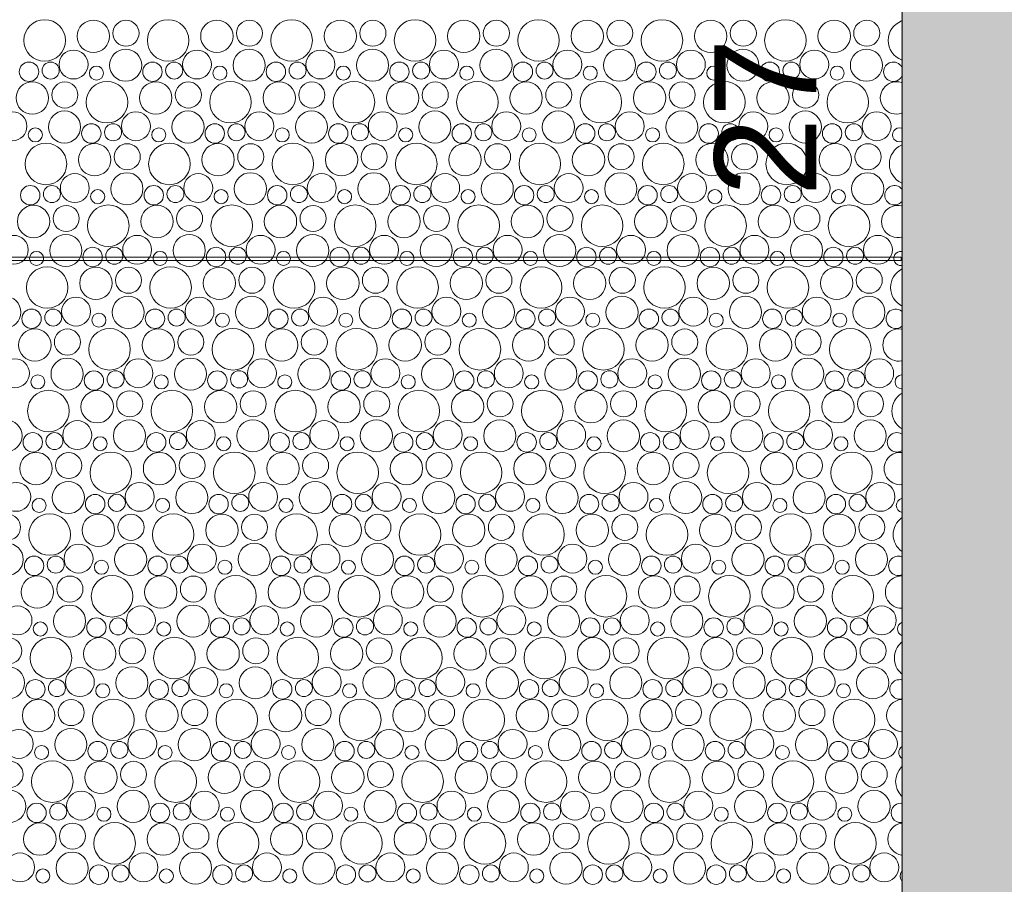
# Model space of a CAD drawing. Header units: metres. Extents: x -167 to 338, y -186 to 508.
# Tile 178 of 256: x 92.57 to 95.47, y 23.17 to 25.72. Entities that reach past the tile are written whole.
import ezdxf
from ezdxf.enums import TextEntityAlignment as Align

# ---------------------------------------------------------------- set-up
doc = ezdxf.new("R2010")
doc.units = ezdxf.units.M
doc.header["$MEASUREMENT"] = 0
doc.linetypes.add('Öffnungslinie Tür Fenster', pattern=[0.23, 0.15, -0.08])
doc.layers.add('60 Gelände 2D Übersicht', color=7, linetype='Continuous')
doc.layers.add('60 Stellplätze', color=7, linetype='Continuous')
doc.styles.add('ERSTELLTER_STIL_2', font='arial.ttf')

# ---------------------------------------------------------------- blocks, each defined once
blk = doc.blocks.new('*X46', base_point=(27236.1321, 33357.279))
at = {"layer": '60 Gelände 2D Übersicht', "color": 9, "linetype": 'Continuous', "lineweight": 18}
for centre, radius in [((92.6447, 25.658), 0.0612), ((92.7883, 25.6704), 0.0477), ((92.8843, 25.6793), 0.0384), ((93.0084, 25.658), 0.0612), ((93.152, 25.6704), 0.0477), ((93.248, 25.6793), 0.0384), ((93.3721, 25.658), 0.0612), ((93.5157, 25.6704), 0.0477), ((93.6117, 25.6793), 0.0384), ((93.7358, 25.658), 0.0612), ((93.8794, 25.6704), 0.0477), ((93.9754, 25.6793), 0.0384), ((94.0995, 25.658), 0.0612), ((94.2431, 25.6704), 0.0477), ((94.3391, 25.6793), 0.0384), ((94.4633, 25.658), 0.0612), ((94.6068, 25.6704), 0.0477), ((94.7029, 25.6793), 0.0384), ((94.827, 25.658), 0.0612), ((94.9705, 25.6704), 0.0477), ((95.0666, 25.6793), 0.0384), ((92.7298, 25.5871), 0.0426), ((92.8833, 25.5849), 0.0473), ((93.0935, 25.5871), 0.0426), ((93.247, 25.5849), 0.0473), ((93.4572, 25.5871), 0.0426), ((93.6107, 25.5849), 0.0473), ((93.8209, 25.5871), 0.0426), ((93.9744, 25.5849), 0.0473), ((94.1847, 25.5871), 0.0426), ((94.3381, 25.5849), 0.0473), ((94.5484, 25.5871), 0.0426), ((94.7018, 25.5849), 0.0473), ((94.9121, 25.5871), 0.0426), ((95.0655, 25.5849), 0.0473), ((92.5986, 25.5658), 0.0286), ((92.6624, 25.5693), 0.0251), ((92.9623, 25.5658), 0.0286), ((93.0262, 25.5693), 0.0251), ((93.326, 25.5658), 0.0286), ((93.3899, 25.5693), 0.0251), ((93.6897, 25.5658), 0.0286), ((93.7536, 25.5693), 0.0251), ((94.0535, 25.5658), 0.0286), ((94.1173, 25.5693), 0.0251), ((94.4172, 25.5658), 0.0286), ((94.481, 25.5693), 0.0251), ((94.7809, 25.5658), 0.0286), ((94.8447, 25.5693), 0.0251), ((92.7972, 25.5617), 0.0207), ((93.1609, 25.5617), 0.0207), ((93.5246, 25.5617), 0.0207), ((93.8883, 25.5617), 0.0207), ((94.252, 25.5617), 0.0207), ((94.6157, 25.5617), 0.0207), ((94.9794, 25.5617), 0.0207), ((92.6083, 25.4885), 0.0477), ((92.7043, 25.4973), 0.0384), ((92.8284, 25.476), 0.0612), ((92.972, 25.4885), 0.0477), ((93.068, 25.4973), 0.0384), ((93.1921, 25.476), 0.0612), ((93.3357, 25.4885), 0.0477), ((93.4317, 25.4973), 0.0384), ((93.5558, 25.476), 0.0612), ((93.6994, 25.4885), 0.0477), ((93.7954, 25.4973), 0.0384), ((93.9195, 25.476), 0.0612), ((94.0631, 25.4885), 0.0477), ((94.1591, 25.4973), 0.0384), ((94.2833, 25.476), 0.0612), ((94.4268, 25.4885), 0.0477), ((94.5229, 25.4973), 0.0384), ((94.647, 25.476), 0.0612), ((94.7905, 25.4885), 0.0477), ((94.8866, 25.4973), 0.0384), ((95.0107, 25.476), 0.0612), ((92.5498, 25.4051), 0.0426), ((92.7033, 25.4029), 0.0473), ((92.9135, 25.4051), 0.0426), ((93.067, 25.4029), 0.0473), ((93.2772, 25.4051), 0.0426), ((93.4307, 25.4029), 0.0473), ((93.6409, 25.4051), 0.0426), ((93.7944, 25.4029), 0.0473), ((94.0047, 25.4051), 0.0426), ((94.1581, 25.4029), 0.0473), ((94.3684, 25.4051), 0.0426), ((94.5218, 25.4029), 0.0473), ((94.7321, 25.4051), 0.0426), ((94.8855, 25.4029), 0.0473), ((95.0958, 25.4051), 0.0426), ((92.7823, 25.3838), 0.0286), ((92.8462, 25.3873), 0.0251), ((93.146, 25.3838), 0.0286), ((93.2099, 25.3873), 0.0251), ((93.5097, 25.3838), 0.0286), ((93.5736, 25.3873), 0.0251), ((93.8735, 25.3838), 0.0286), ((93.9373, 25.3873), 0.0251), ((94.2372, 25.3838), 0.0286), ((94.301, 25.3873), 0.0251), ((94.6009, 25.3838), 0.0286), ((94.6647, 25.3873), 0.0251), ((94.9646, 25.3838), 0.0286), ((95.0284, 25.3873), 0.0251), ((92.6172, 25.3797), 0.0207), ((92.9809, 25.3797), 0.0207), ((93.3446, 25.3797), 0.0207), ((93.7083, 25.3797), 0.0207), ((94.072, 25.3797), 0.0207), ((94.4357, 25.3797), 0.0207), ((94.7994, 25.3797), 0.0207), ((92.6484, 25.294), 0.0612), ((92.792, 25.3065), 0.0477), ((92.888, 25.3153), 0.0384), ((93.0121, 25.294), 0.0612), ((93.1557, 25.3065), 0.0477), ((93.2517, 25.3153), 0.0384), ((93.3758, 25.294), 0.0612), ((93.5194, 25.3065), 0.0477), ((93.6154, 25.3153), 0.0384), ((93.7395, 25.294), 0.0612), ((93.8831, 25.3065), 0.0477), ((93.9791, 25.3153), 0.0384), ((94.1033, 25.294), 0.0612), ((94.2468, 25.3065), 0.0477), ((94.3429, 25.3153), 0.0384), ((94.467, 25.294), 0.0612), ((94.6105, 25.3065), 0.0477), ((94.7066, 25.3153), 0.0384), ((94.8307, 25.294), 0.0612), ((94.9742, 25.3065), 0.0477), ((95.0703, 25.3153), 0.0384), ((92.7335, 25.2231), 0.0426), ((92.887, 25.2209), 0.0473), ((93.0972, 25.2231), 0.0426), ((93.2507, 25.2209), 0.0473), ((93.4609, 25.2231), 0.0426), ((93.6144, 25.2209), 0.0473), ((93.8247, 25.2231), 0.0426), ((93.9781, 25.2209), 0.0473), ((94.1884, 25.2231), 0.0426), ((94.3418, 25.2209), 0.0473), ((94.5521, 25.2231), 0.0426), ((94.7055, 25.2209), 0.0473), ((94.9158, 25.2231), 0.0426), ((95.0693, 25.2209), 0.0473), ((92.6023, 25.2018), 0.0286), ((92.6662, 25.2054), 0.0251), ((92.8009, 25.1977), 0.0207), ((92.966, 25.2018), 0.0286), ((93.0299, 25.2054), 0.0251), ((93.1646, 25.1977), 0.0207), ((93.3297, 25.2018), 0.0286), ((93.3936, 25.2054), 0.0251), ((93.5283, 25.1977), 0.0207), ((93.6935, 25.2018), 0.0286), ((93.7573, 25.2054), 0.0251), ((93.892, 25.1977), 0.0207), ((94.0572, 25.2018), 0.0286), ((94.121, 25.2054), 0.0251), ((94.2557, 25.1977), 0.0207), ((94.4209, 25.2018), 0.0286), ((94.4847, 25.2054), 0.0251), ((94.6194, 25.1977), 0.0207), ((94.7846, 25.2018), 0.0286), ((94.8484, 25.2054), 0.0251), ((94.9831, 25.1977), 0.0207), ((92.612, 25.1245), 0.0477), ((92.708, 25.1333), 0.0384), ((92.8321, 25.112), 0.0612), ((92.9757, 25.1245), 0.0477), ((93.0717, 25.1333), 0.0384), ((93.1958, 25.112), 0.0612), ((93.3394, 25.1245), 0.0477), ((93.4354, 25.1333), 0.0384), ((93.5595, 25.112), 0.0612), ((93.7031, 25.1245), 0.0477), ((93.7991, 25.1333), 0.0384), ((93.9233, 25.112), 0.0612), ((94.0668, 25.1245), 0.0477), ((94.1629, 25.1333), 0.0384), ((94.287, 25.112), 0.0612), ((94.4305, 25.1245), 0.0477), ((94.5266, 25.1333), 0.0384), ((94.6507, 25.112), 0.0612), ((94.7942, 25.1245), 0.0477), ((94.8903, 25.1333), 0.0384), ((95.0144, 25.112), 0.0612), ((92.5535, 25.0411), 0.0426), ((92.707, 25.0389), 0.0473), ((92.9172, 25.0411), 0.0426), ((93.0707, 25.0389), 0.0473), ((93.2809, 25.0411), 0.0426), ((93.4344, 25.0389), 0.0473), ((93.6447, 25.0411), 0.0426), ((93.7981, 25.0389), 0.0473), ((94.0084, 25.0411), 0.0426), ((94.1618, 25.0389), 0.0473), ((94.3721, 25.0411), 0.0426), ((94.5255, 25.0389), 0.0473), ((94.7358, 25.0411), 0.0426), ((94.8893, 25.0389), 0.0473), ((95.0995, 25.0411), 0.0426), ((92.6209, 25.0157), 0.0207), ((92.786, 25.0198), 0.0286), ((92.8499, 25.0234), 0.0251), ((92.9846, 25.0157), 0.0207), ((93.1497, 25.0198), 0.0286), ((93.2136, 25.0234), 0.0251), ((93.3483, 25.0157), 0.0207), ((93.5135, 25.0198), 0.0286), ((93.5773, 25.0234), 0.0251), ((93.712, 25.0157), 0.0207), ((93.8772, 25.0198), 0.0286), ((93.941, 25.0234), 0.0251), ((94.0757, 25.0157), 0.0207), ((94.2409, 25.0198), 0.0286), ((94.3047, 25.0234), 0.0251), ((94.4394, 25.0157), 0.0207), ((94.6046, 25.0198), 0.0286), ((94.6684, 25.0234), 0.0251), ((94.8031, 25.0157), 0.0207), ((94.9683, 25.0198), 0.0286), ((95.0321, 25.0234), 0.0251), ((92.6521, 24.93), 0.0612), ((92.7957, 24.9425), 0.0477), ((92.8917, 24.9513), 0.0384), ((93.0158, 24.93), 0.0612), ((93.1594, 24.9425), 0.0477), ((93.2554, 24.9513), 0.0384), ((93.3795, 24.93), 0.0612), ((93.5231, 24.9425), 0.0477), ((93.6191, 24.9513), 0.0384), ((93.7433, 24.93), 0.0612), ((93.8868, 24.9425), 0.0477), ((93.9829, 24.9513), 0.0384), ((94.107, 24.93), 0.0612), ((94.2505, 24.9425), 0.0477), ((94.3466, 24.9513), 0.0384), ((94.4707, 24.93), 0.0612), ((94.6142, 24.9425), 0.0477), ((94.7103, 24.9513), 0.0384), ((94.8344, 24.93), 0.0612), ((94.9779, 24.9425), 0.0477), ((95.074, 24.9513), 0.0384), ((92.527, 24.8569), 0.0473), ((92.7372, 24.8591), 0.0426), ((92.8907, 24.8569), 0.0473), ((93.1009, 24.8591), 0.0426), ((93.2544, 24.8569), 0.0473), ((93.4647, 24.8591), 0.0426), ((93.6181, 24.8569), 0.0473), ((93.8284, 24.8591), 0.0426), ((93.9818, 24.8569), 0.0473), ((94.1921, 24.8591), 0.0426), ((94.3455, 24.8569), 0.0473), ((94.5558, 24.8591), 0.0426), ((94.7093, 24.8569), 0.0473), ((94.9195, 24.8591), 0.0426), ((95.073, 24.8569), 0.0473), ((92.606, 24.8378), 0.0286), ((92.6699, 24.8414), 0.0251), ((92.9697, 24.8378), 0.0286), ((93.0336, 24.8414), 0.0251), ((93.3335, 24.8378), 0.0286), ((93.3973, 24.8414), 0.0251), ((93.6972, 24.8378), 0.0286), ((93.761, 24.8414), 0.0251), ((94.0609, 24.8378), 0.0286), ((94.1247, 24.8414), 0.0251), ((94.4246, 24.8378), 0.0286), ((94.4884, 24.8414), 0.0251), ((94.7883, 24.8378), 0.0286), ((94.8521, 24.8414), 0.0251), ((92.8046, 24.8337), 0.0207), ((93.1683, 24.8337), 0.0207), ((93.532, 24.8337), 0.0207), ((93.8957, 24.8337), 0.0207), ((94.2594, 24.8337), 0.0207), ((94.6231, 24.8337), 0.0207), ((94.9869, 24.8337), 0.0207), ((92.6157, 24.7605), 0.0477), ((92.7117, 24.7693), 0.0384), ((92.8358, 24.748), 0.0612), ((92.9794, 24.7605), 0.0477), ((93.0754, 24.7693), 0.0384), ((93.1995, 24.748), 0.0612), ((93.3431, 24.7605), 0.0477), ((93.4391, 24.7693), 0.0384), ((93.5633, 24.748), 0.0612), ((93.7068, 24.7605), 0.0477), ((93.8029, 24.7693), 0.0384), ((93.927, 24.748), 0.0612), ((94.0705, 24.7605), 0.0477), ((94.1666, 24.7693), 0.0384), ((94.2907, 24.748), 0.0612), ((94.4342, 24.7605), 0.0477), ((94.5303, 24.7693), 0.0384), ((94.6544, 24.748), 0.0612), ((94.7979, 24.7605), 0.0477), ((94.894, 24.7693), 0.0384), ((95.0181, 24.748), 0.0612), ((92.5572, 24.6771), 0.0426), ((92.7107, 24.6749), 0.0473), ((92.9209, 24.6771), 0.0426), ((93.0744, 24.6749), 0.0473), ((93.2847, 24.6771), 0.0426), ((93.4381, 24.6749), 0.0473), ((93.6484, 24.6771), 0.0426), ((93.8018, 24.6749), 0.0473), ((94.0121, 24.6771), 0.0426), ((94.1655, 24.6749), 0.0473), ((94.3758, 24.6771), 0.0426), ((94.5293, 24.6749), 0.0473), ((94.7395, 24.6771), 0.0426), ((94.893, 24.6749), 0.0473), ((95.1032, 24.6771), 0.0426), ((92.6246, 24.6517), 0.0207), ((92.7897, 24.6558), 0.0286), ((92.8536, 24.6594), 0.0251), ((92.9883, 24.6517), 0.0207), ((93.1535, 24.6558), 0.0286), ((93.2173, 24.6594), 0.0251), ((93.352, 24.6517), 0.0207), ((93.5172, 24.6558), 0.0286), ((93.581, 24.6594), 0.0251), ((93.7157, 24.6517), 0.0207), ((93.8809, 24.6558), 0.0286), ((93.9447, 24.6594), 0.0251), ((94.0794, 24.6517), 0.0207), ((94.2446, 24.6558), 0.0286), ((94.3084, 24.6594), 0.0251), ((94.4431, 24.6517), 0.0207), ((94.6083, 24.6558), 0.0286), ((94.6721, 24.6594), 0.0251), ((94.8069, 24.6517), 0.0207), ((94.972, 24.6558), 0.0286), ((95.0358, 24.6594), 0.0251), ((92.6558, 24.566), 0.0612), ((93.0195, 24.566), 0.0612), ((93.3833, 24.566), 0.0612), ((93.747, 24.566), 0.0612), ((94.1107, 24.566), 0.0612), ((94.4744, 24.566), 0.0612), ((94.8381, 24.566), 0.0612), ((92.7994, 24.5785), 0.0477), ((92.8954, 24.5873), 0.0384), ((93.1631, 24.5785), 0.0477), ((93.2591, 24.5873), 0.0384), ((93.5268, 24.5785), 0.0477), ((93.6229, 24.5873), 0.0384), ((93.8905, 24.5785), 0.0477), ((93.9866, 24.5873), 0.0384), ((94.2542, 24.5785), 0.0477), ((94.3503, 24.5873), 0.0384), ((94.6179, 24.5785), 0.0477), ((94.714, 24.5873), 0.0384), ((94.9817, 24.5785), 0.0477), ((95.0777, 24.5873), 0.0384), ((92.5307, 24.4929), 0.0473), ((92.8944, 24.4929), 0.0473), ((93.2581, 24.4929), 0.0473), ((93.6218, 24.4929), 0.0473), ((93.9855, 24.4929), 0.0473), ((94.3493, 24.4929), 0.0473), ((94.713, 24.4929), 0.0473), ((95.0767, 24.4929), 0.0473), ((92.7409, 24.4951), 0.0426), ((93.1047, 24.4951), 0.0426), ((93.4684, 24.4951), 0.0426), ((93.8321, 24.4951), 0.0426), ((94.1958, 24.4951), 0.0426), ((94.5595, 24.4951), 0.0426), ((94.9232, 24.4951), 0.0426), ((92.6097, 24.4738), 0.0286), ((92.6736, 24.4774), 0.0251), ((92.8083, 24.4697), 0.0207), ((92.9735, 24.4738), 0.0286), ((93.0373, 24.4774), 0.0251), ((93.172, 24.4697), 0.0207), ((93.3372, 24.4738), 0.0286), ((93.401, 24.4774), 0.0251), ((93.5357, 24.4697), 0.0207), ((93.7009, 24.4738), 0.0286), ((93.7647, 24.4774), 0.0251), ((93.8994, 24.4697), 0.0207), ((94.0646, 24.4738), 0.0286), ((94.1284, 24.4774), 0.0251), ((94.2631, 24.4697), 0.0207), ((94.4283, 24.4738), 0.0286), ((94.4921, 24.4774), 0.0251), ((94.6269, 24.4697), 0.0207), ((94.792, 24.4738), 0.0286), ((94.8558, 24.4774), 0.0251), ((94.9906, 24.4697), 0.0207), ((92.6194, 24.3965), 0.0477), ((92.7154, 24.4053), 0.0384), ((92.8395, 24.384), 0.0612), ((92.9831, 24.3965), 0.0477), ((93.0791, 24.4053), 0.0384), ((93.2033, 24.384), 0.0612), ((93.3468, 24.3965), 0.0477), ((93.4429, 24.4053), 0.0384), ((93.567, 24.384), 0.0612), ((93.7105, 24.3965), 0.0477), ((93.8066, 24.4053), 0.0384), ((93.9307, 24.384), 0.0612), ((94.0742, 24.3965), 0.0477), ((94.1703, 24.4053), 0.0384), ((94.2944, 24.384), 0.0612), ((94.4379, 24.3965), 0.0477), ((94.534, 24.4053), 0.0384), ((94.6581, 24.384), 0.0612), ((94.8017, 24.3965), 0.0477), ((94.8977, 24.4053), 0.0384), ((95.0218, 24.384), 0.0612), ((92.5609, 24.3131), 0.0426), ((92.7144, 24.3109), 0.0473), ((92.9247, 24.3131), 0.0426), ((93.0781, 24.3109), 0.0473), ((93.2884, 24.3131), 0.0426), ((93.4418, 24.3109), 0.0473), ((93.6521, 24.3131), 0.0426), ((93.8055, 24.3109), 0.0473), ((94.0158, 24.3131), 0.0426), ((94.1693, 24.3109), 0.0473), ((94.3795, 24.3131), 0.0426), ((94.533, 24.3109), 0.0473), ((94.7432, 24.3131), 0.0426), ((94.8967, 24.3109), 0.0473), ((95.1069, 24.3131), 0.0426), ((92.6283, 24.2877), 0.0207), ((92.7935, 24.2918), 0.0286), ((92.8573, 24.2954), 0.0251), ((92.992, 24.2877), 0.0207), ((93.1572, 24.2918), 0.0286), ((93.221, 24.2954), 0.0251), ((93.3557, 24.2877), 0.0207), ((93.5209, 24.2918), 0.0286), ((93.5847, 24.2954), 0.0251), ((93.7194, 24.2877), 0.0207), ((93.8846, 24.2918), 0.0286), ((93.9484, 24.2954), 0.0251), ((94.0831, 24.2877), 0.0207), ((94.2483, 24.2918), 0.0286), ((94.3121, 24.2954), 0.0251), ((94.4469, 24.2877), 0.0207), ((94.612, 24.2918), 0.0286), ((94.6758, 24.2954), 0.0251), ((94.8106, 24.2877), 0.0207), ((94.9757, 24.2918), 0.0286), ((95.0395, 24.2954), 0.0251), ((92.5354, 24.2233), 0.0384), ((92.6595, 24.202), 0.0612), ((92.8031, 24.2145), 0.0477), ((92.8991, 24.2233), 0.0384), ((93.0233, 24.202), 0.0612), ((93.1668, 24.2145), 0.0477), ((93.2629, 24.2233), 0.0384), ((93.387, 24.202), 0.0612), ((93.5305, 24.2145), 0.0477), ((93.6266, 24.2233), 0.0384), ((93.7507, 24.202), 0.0612), ((93.8942, 24.2145), 0.0477), ((93.9903, 24.2233), 0.0384), ((94.1144, 24.202), 0.0612), ((94.2579, 24.2145), 0.0477), ((94.354, 24.2233), 0.0384), ((94.4781, 24.202), 0.0612), ((94.6217, 24.2145), 0.0477), ((94.7177, 24.2233), 0.0384), ((94.8418, 24.202), 0.0612), ((94.9854, 24.2145), 0.0477), ((95.0814, 24.2233), 0.0384), ((92.5344, 24.1289), 0.0473), ((92.7447, 24.1311), 0.0426), ((92.8981, 24.1289), 0.0473), ((93.1084, 24.1311), 0.0426), ((93.2618, 24.1289), 0.0473), ((93.4721, 24.1311), 0.0426), ((93.6255, 24.1289), 0.0473), ((93.8358, 24.1311), 0.0426), ((93.9893, 24.1289), 0.0473), ((94.1995, 24.1311), 0.0426), ((94.353, 24.1289), 0.0473), ((94.5632, 24.1311), 0.0426), ((94.7167, 24.1289), 0.0473), ((94.9269, 24.1311), 0.0426), ((95.0804, 24.1289), 0.0473), ((92.6135, 24.1098), 0.0286), ((92.6773, 24.1134), 0.0251), ((92.9772, 24.1098), 0.0286), ((93.041, 24.1134), 0.0251), ((93.3409, 24.1098), 0.0286), ((93.4047, 24.1134), 0.0251), ((93.7046, 24.1098), 0.0286), ((93.7684, 24.1134), 0.0251), ((94.0683, 24.1098), 0.0286), ((94.1321, 24.1134), 0.0251), ((94.432, 24.1098), 0.0286), ((94.4958, 24.1134), 0.0251), ((94.7957, 24.1098), 0.0286), ((94.8595, 24.1134), 0.0251), ((92.812, 24.1057), 0.0207), ((93.1757, 24.1057), 0.0207), ((93.5394, 24.1057), 0.0207), ((93.9031, 24.1057), 0.0207), ((94.2669, 24.1057), 0.0207), ((94.6306, 24.1057), 0.0207), ((94.9943, 24.1057), 0.0207), ((92.6231, 24.0325), 0.0477), ((92.7191, 24.0413), 0.0384), ((92.8433, 24.02), 0.0612), ((92.9868, 24.0325), 0.0477), ((93.0829, 24.0413), 0.0384), ((93.207, 24.02), 0.0612), ((93.3505, 24.0325), 0.0477), ((93.4466, 24.0413), 0.0384), ((93.5707, 24.02), 0.0612), ((93.7142, 24.0325), 0.0477), ((93.8103, 24.0413), 0.0384), ((93.9344, 24.02), 0.0612), ((94.0779, 24.0325), 0.0477), ((94.174, 24.0413), 0.0384), ((94.2981, 24.02), 0.0612), ((94.4417, 24.0325), 0.0477), ((94.5377, 24.0413), 0.0384), ((94.6618, 24.02), 0.0612), ((94.8054, 24.0325), 0.0477), ((94.9014, 24.0413), 0.0384), ((95.0255, 24.02), 0.0612), ((92.5647, 23.9491), 0.0426), ((92.7181, 23.9469), 0.0473), ((92.9284, 23.9491), 0.0426), ((93.0818, 23.9469), 0.0473), ((93.2921, 23.9491), 0.0426), ((93.4455, 23.9469), 0.0473), ((93.6558, 23.9491), 0.0426), ((93.8093, 23.9469), 0.0473), ((94.0195, 23.9491), 0.0426), ((94.173, 23.9469), 0.0473), ((94.3832, 23.9491), 0.0426), ((94.5367, 23.9469), 0.0473), ((94.7469, 23.9491), 0.0426), ((94.9004, 23.9469), 0.0473), ((95.1106, 23.9491), 0.0426), ((92.632, 23.9237), 0.0207), ((92.7972, 23.9278), 0.0286), ((92.861, 23.9314), 0.0251), ((92.9957, 23.9237), 0.0207), ((93.1609, 23.9278), 0.0286), ((93.2247, 23.9314), 0.0251), ((93.3594, 23.9237), 0.0207), ((93.5246, 23.9278), 0.0286), ((93.5884, 23.9314), 0.0251), ((93.7231, 23.9237), 0.0207), ((93.8883, 23.9278), 0.0286), ((93.9521, 23.9314), 0.0251), ((94.0869, 23.9237), 0.0207), ((94.252, 23.9278), 0.0286), ((94.3158, 23.9314), 0.0251), ((94.4506, 23.9237), 0.0207), ((94.6157, 23.9278), 0.0286), ((94.6795, 23.9314), 0.0251), ((94.8143, 23.9237), 0.0207), ((94.9794, 23.9278), 0.0286), ((95.0432, 23.9314), 0.0251), ((92.5391, 23.8593), 0.0384), ((92.6633, 23.838), 0.0612), ((92.8068, 23.8505), 0.0477), ((92.9029, 23.8593), 0.0384), ((93.027, 23.838), 0.0612), ((93.1705, 23.8505), 0.0477), ((93.2666, 23.8593), 0.0384), ((93.3907, 23.838), 0.0612), ((93.5342, 23.8505), 0.0477), ((93.6303, 23.8593), 0.0384), ((93.7544, 23.838), 0.0612), ((93.8979, 23.8505), 0.0477), ((93.994, 23.8593), 0.0384), ((94.1181, 23.838), 0.0612), ((94.2617, 23.8505), 0.0477), ((94.3577, 23.8593), 0.0384), ((94.4818, 23.838), 0.0612), ((94.6254, 23.8505), 0.0477), ((94.7214, 23.8593), 0.0384), ((94.8455, 23.838), 0.0612), ((94.9891, 23.8505), 0.0477), ((95.0851, 23.8593), 0.0384), ((92.5381, 23.7649), 0.0473), ((92.7484, 23.7671), 0.0426), ((92.9018, 23.7649), 0.0473), ((93.1121, 23.7671), 0.0426), ((93.2655, 23.7649), 0.0473), ((93.4758, 23.7671), 0.0426), ((93.6293, 23.7649), 0.0473), ((93.8395, 23.7671), 0.0426), ((93.993, 23.7649), 0.0473), ((94.2032, 23.7671), 0.0426), ((94.3567, 23.7649), 0.0473), ((94.5669, 23.7671), 0.0426), ((94.7204, 23.7649), 0.0473), ((94.9306, 23.7671), 0.0426), ((95.0841, 23.7649), 0.0473), ((92.6172, 23.7458), 0.0286), ((92.681, 23.7494), 0.0251), ((92.8157, 23.7417), 0.0207), ((92.9809, 23.7458), 0.0286), ((93.0447, 23.7494), 0.0251), ((93.1794, 23.7417), 0.0207), ((93.3446, 23.7458), 0.0286), ((93.4084, 23.7494), 0.0251), ((93.5431, 23.7417), 0.0207), ((93.7083, 23.7458), 0.0286), ((93.7721, 23.7494), 0.0251), ((93.9069, 23.7417), 0.0207), ((94.072, 23.7458), 0.0286), ((94.1358, 23.7494), 0.0251), ((94.2706, 23.7417), 0.0207), ((94.4357, 23.7458), 0.0286), ((94.4995, 23.7494), 0.0251), ((94.6343, 23.7417), 0.0207), ((94.7994, 23.7458), 0.0286), ((94.8632, 23.7494), 0.0251), ((94.998, 23.7417), 0.0207), ((92.6268, 23.6685), 0.0477), ((92.7229, 23.6773), 0.0384), ((92.847, 23.656), 0.0612), ((92.9905, 23.6685), 0.0477), ((93.0866, 23.6773), 0.0384), ((93.2107, 23.656), 0.0612), ((93.3542, 23.6685), 0.0477), ((93.4503, 23.6773), 0.0384), ((93.5744, 23.656), 0.0612), ((93.7179, 23.6685), 0.0477), ((93.814, 23.6773), 0.0384), ((93.9381, 23.656), 0.0612), ((94.0817, 23.6685), 0.0477), ((94.1777, 23.6773), 0.0384), ((94.3018, 23.656), 0.0612), ((94.4454, 23.6685), 0.0477), ((94.5414, 23.6773), 0.0384), ((94.6655, 23.656), 0.0612), ((94.8091, 23.6685), 0.0477), ((94.9051, 23.6773), 0.0384), ((95.0292, 23.656), 0.0612), ((92.5684, 23.5851), 0.0426), ((92.7218, 23.5829), 0.0473), ((92.9321, 23.5851), 0.0426), ((93.0855, 23.5829), 0.0473), ((93.2958, 23.5851), 0.0426), ((93.4493, 23.5829), 0.0473), ((93.6595, 23.5851), 0.0426), ((93.813, 23.5829), 0.0473), ((94.0232, 23.5851), 0.0426), ((94.1767, 23.5829), 0.0473), ((94.3869, 23.5851), 0.0426), ((94.5404, 23.5829), 0.0473), ((94.7506, 23.5851), 0.0426), ((94.9041, 23.5829), 0.0473), ((95.1143, 23.5851), 0.0426), ((92.8009, 23.5638), 0.0286), ((92.8647, 23.5674), 0.0251), ((93.1646, 23.5638), 0.0286), ((93.2284, 23.5674), 0.0251), ((93.5283, 23.5638), 0.0286), ((93.5921, 23.5674), 0.0251), ((93.892, 23.5638), 0.0286), ((93.9558, 23.5674), 0.0251), ((94.2557, 23.5638), 0.0286), ((94.3195, 23.5674), 0.0251), ((94.6194, 23.5638), 0.0286), ((94.6832, 23.5674), 0.0251), ((94.9831, 23.5638), 0.0286), ((95.0469, 23.5674), 0.0251), ((92.6357, 23.5597), 0.0207), ((92.9994, 23.5597), 0.0207), ((93.3631, 23.5597), 0.0207), ((93.7269, 23.5597), 0.0207), ((94.0906, 23.5597), 0.0207), ((94.4543, 23.5597), 0.0207), ((94.818, 23.5597), 0.0207), ((92.5429, 23.4953), 0.0384), ((92.667, 23.474), 0.0612), ((92.8105, 23.4865), 0.0477), ((92.9066, 23.4953), 0.0384), ((93.0307, 23.474), 0.0612), ((93.1742, 23.4865), 0.0477), ((93.2703, 23.4953), 0.0384), ((93.3944, 23.474), 0.0612), ((93.5379, 23.4865), 0.0477), ((93.634, 23.4953), 0.0384), ((93.7581, 23.474), 0.0612), ((93.9017, 23.4865), 0.0477), ((93.9977, 23.4953), 0.0384), ((94.1218, 23.474), 0.0612), ((94.2654, 23.4865), 0.0477), ((94.3614, 23.4953), 0.0384), ((94.4855, 23.474), 0.0612), ((94.6291, 23.4865), 0.0477), ((94.7251, 23.4953), 0.0384), ((94.8492, 23.474), 0.0612), ((94.9928, 23.4865), 0.0477), ((95.0888, 23.4953), 0.0384), ((92.5418, 23.401), 0.0473), ((92.7521, 23.4031), 0.0426), ((92.9055, 23.401), 0.0473), ((93.1158, 23.4031), 0.0426), ((93.2693, 23.401), 0.0473), ((93.4795, 23.4031), 0.0426), ((93.633, 23.401), 0.0473), ((93.8432, 23.4031), 0.0426), ((93.9967, 23.401), 0.0473), ((94.2069, 23.4031), 0.0426), ((94.3604, 23.401), 0.0473), ((94.5706, 23.4031), 0.0426), ((94.7241, 23.401), 0.0473), ((94.9343, 23.4031), 0.0426), ((95.0878, 23.401), 0.0473), ((92.6209, 23.3818), 0.0286), ((92.6847, 23.3854), 0.0251), ((92.9846, 23.3818), 0.0286), ((93.0484, 23.3854), 0.0251), ((93.3483, 23.3818), 0.0286), ((93.4121, 23.3854), 0.0251), ((93.712, 23.3818), 0.0286), ((93.7758, 23.3854), 0.0251), ((94.0757, 23.3818), 0.0286), ((94.1395, 23.3854), 0.0251), ((94.4394, 23.3818), 0.0286), ((94.5032, 23.3854), 0.0251), ((94.8031, 23.3818), 0.0286), ((94.8669, 23.3854), 0.0251), ((92.8194, 23.3777), 0.0207), ((93.1831, 23.3777), 0.0207), ((93.5469, 23.3777), 0.0207), ((93.9106, 23.3777), 0.0207), ((94.2743, 23.3777), 0.0207), ((94.638, 23.3777), 0.0207), ((95.0017, 23.3777), 0.0207), ((92.6305, 23.3045), 0.0477), ((92.7266, 23.3133), 0.0384), ((92.8507, 23.292), 0.0612), ((92.9942, 23.3045), 0.0477), ((93.0903, 23.3133), 0.0384), ((93.2144, 23.292), 0.0612), ((93.3579, 23.3045), 0.0477), ((93.454, 23.3133), 0.0384), ((93.5781, 23.292), 0.0612), ((93.7217, 23.3045), 0.0477), ((93.8177, 23.3133), 0.0384), ((93.9418, 23.292), 0.0612), ((94.0854, 23.3045), 0.0477), ((94.1814, 23.3133), 0.0384), ((94.3055, 23.292), 0.0612), ((94.4491, 23.3045), 0.0477), ((94.5451, 23.3133), 0.0384), ((94.6692, 23.292), 0.0612), ((94.8128, 23.3045), 0.0477), ((94.9088, 23.3133), 0.0384), ((95.0329, 23.292), 0.0612), ((92.5721, 23.2211), 0.0426), ((92.7255, 23.219), 0.0473), ((92.9358, 23.2211), 0.0426), ((93.0893, 23.219), 0.0473), ((93.2995, 23.2211), 0.0426), ((93.453, 23.219), 0.0473), ((93.6632, 23.2211), 0.0426), ((93.8167, 23.219), 0.0473), ((94.0269, 23.2211), 0.0426), ((94.1804, 23.219), 0.0473), ((94.3906, 23.2211), 0.0426), ((94.5441, 23.219), 0.0473), ((94.7543, 23.2211), 0.0426), ((94.9078, 23.219), 0.0473), ((95.118, 23.2211), 0.0426), ((92.6394, 23.1957), 0.0207), ((92.8046, 23.1998), 0.0286), ((92.8684, 23.2034), 0.0251), ((93.0031, 23.1957), 0.0207), ((93.1683, 23.1998), 0.0286), ((93.2321, 23.2034), 0.0251), ((93.3669, 23.1957), 0.0207), ((93.532, 23.1998), 0.0286), ((93.5958, 23.2034), 0.0251), ((93.7306, 23.1957), 0.0207), ((93.8957, 23.1998), 0.0286), ((93.9595, 23.2034), 0.0251), ((94.0943, 23.1957), 0.0207), ((94.2594, 23.1998), 0.0286), ((94.3232, 23.2034), 0.0251), ((94.458, 23.1957), 0.0207), ((94.6231, 23.1998), 0.0286), ((94.6869, 23.2034), 0.0251), ((94.8217, 23.1957), 0.0207), ((94.9868, 23.1998), 0.0286), ((95.0506, 23.2034), 0.0251)]:
    blk.add_circle(centre, radius, dxfattribs=at)
for centre, radius, start, end in [((95.1907, 25.658), 0.0612, 110.3827, 249.6173), ((95.1446, 25.5658), 0.0286, 29.922, 330.078), ((95.1542, 25.4885), 0.0477, 71.5277, 288.4723), ((95.1631, 25.3797), 0.0207, 72.5394, 287.4606), ((95.1944, 25.294), 0.0612, 114.1331, 245.8669), ((95.1483, 25.2018), 0.0286, 42.5222, 317.4778), ((95.1579, 25.1245), 0.0477, 76.1649, 283.8351), ((95.1669, 25.0157), 0.0207, 83.0656, 276.9344), ((95.1981, 24.93), 0.0612, 117.9972, 242.0028), ((95.152, 24.8378), 0.0286, 52.6036, 307.3964), ((95.1617, 24.7605), 0.0477, 80.7113, 279.2887), ((95.1706, 24.6517), 0.0207, 93.3585, 266.6415), ((95.2018, 24.566), 0.0612, 122.0053, 237.9947), ((95.1557, 24.4738), 0.0286, 61.4688, 298.5312), ((95.1654, 24.3965), 0.0477, 85.1992, 274.8008), ((95.1743, 24.2877), 0.0207, 103.7627, 256.2373), ((95.2055, 24.202), 0.0612, 126.1972, 233.8028), ((95.1594, 24.1098), 0.0286, 69.6382, 290.3618), ((95.1691, 24.0325), 0.0477, 89.6577, 270.3423), ((95.178, 23.9237), 0.0207, 114.6591, 245.3409), ((95.2092, 23.838), 0.0612, 130.6273, 229.3727), ((95.1631, 23.7458), 0.0286, 77.3933, 282.6067), ((95.1728, 23.6685), 0.0477, 94.1142, 265.8858), ((95.1817, 23.5597), 0.0207, 126.6222, 233.3778), ((95.2129, 23.474), 0.0612, 135.3738, 224.6262), ((95.1668, 23.3818), 0.0286, 84.9188, 275.0812), ((95.1765, 23.3045), 0.0477, 98.5958, 261.4042), ((95.1854, 23.1957), 0.0207, 140.8824, 219.1176)]:
    blk.add_arc(centre, radius, start, end, dxfattribs=at)
blk = doc.blocks.new('Parkplätze 27')
at = {"layer": '60 Stellplätze', "color": 7, "linetype": 'Continuous', "lineweight": 13, "flags": 128}
blk.add_lwpolyline([(5.495, 0), (5.505, 0), (5.505, 5.4989), (5.495, 5.4989)], close=True, dxfattribs=at)
at = {"layer": '60 Stellplätze', "color": 7, "linetype": 'Continuous', "lineweight": 13, "style": 'ERSTELLTER_STIL_2'}
for tag, p in [('num_start_0', (0.4, 0.4171)), ('num_start_1', (3.15, 0.4171)), ('num_start_2', (5.9, 0.4146)), ('num_start_3', (8.65, 0.4171)), ('num_start_4', (11.4, 0.4146)), ('num_start_5', (14.15, 0.4146))]:
    blk.add_attdef(tag, text='', height=0.3, dxfattribs=at).set_placement(p, align=Align.MIDDLE_CENTER)

msp = doc.modelspace()

# ---------------------------------------------------------------- hatches: boundary and pattern name
at = {"layer": '60 Gelände 2D Übersicht', "linetype": 'Continuous', "lineweight": 18}
h = msp.add_hatch(dxfattribs=at)
h.set_pattern_fill('Mörtel_0001', color=8, style=0, pattern_type=2)
h.set_pattern_definition([(45, (27236.1321, 33357.62905), (-0.11136931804, 0.11136931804), [0, -0.105, 0, -0.1575]), (110, (27236.4821, 33357.62905), (0.1480015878, 0.0538681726), [0, -0.077, 0, -0.133])])
h.paths.add_polyline_path([(58.1615, 45.7496), (66.6638, 45.7501), (66.663, 37.5001), (77.6619, 37.5142), (77.6627, 45.7491), (84.1676, 45.7491), (84.1668, 37.4991), (95.1657, 37.4991), (95.1665, 45.7491), (101.6703, 45.7491), (101.6703, 14.5263), (95.1658, 14.3351), (95.1689, 36.0142), (84.17, 36.0153), (84.1681, 14.0509), (77.6707, 13.994), (77.6638, 36.0132), (66.6649, 35.9991), (66.6638, 13.8829), (59.5867, 13.8829), (59.5867, 23.1797), (59.5867, 37.3459), (58.1625, 37.3459), (58.1625, 28.2047)])

# ---------------------------------------------------------------- linework, layer by layer
at = {"layer": '60 Stellplätze', "color": 7, "linetype": 'Continuous', "lineweight": 13}
msp.add_line((95.1714, 21.2004), (95.17, 36.0142), dxfattribs=at)

# ---------------------------------------------------------------- block references
at = {"layer": '60 Gelände 2D Übersicht', "color": 9, "linetype": 'Öffnungslinie Tür Fenster', "lineweight": 18}
msp.add_blockref('*X46', (27236.1321, 33357.279), dxfattribs=at)
at = {"layer": '60 Stellplätze', "color": 7, "linetype": 'Continuous', "lineweight": 13}
ref = msp.add_blockref('Parkplätze 27', (95.1673, 19.5142), dxfattribs=dict(at, rotation=89.9945255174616))
ref.add_attrib('num_start_2', '27', dxfattribs={"color": 7, "linetype": 'Continuous', "lineweight": 13, "height": 0.3, "rotation": 89.9945, "style": 'ERSTELLTER_STIL_2'}).set_placement((94.7679, 25.4314), align=Align.MIDDLE_CENTER)

doc.saveas('drawing.dxf')
